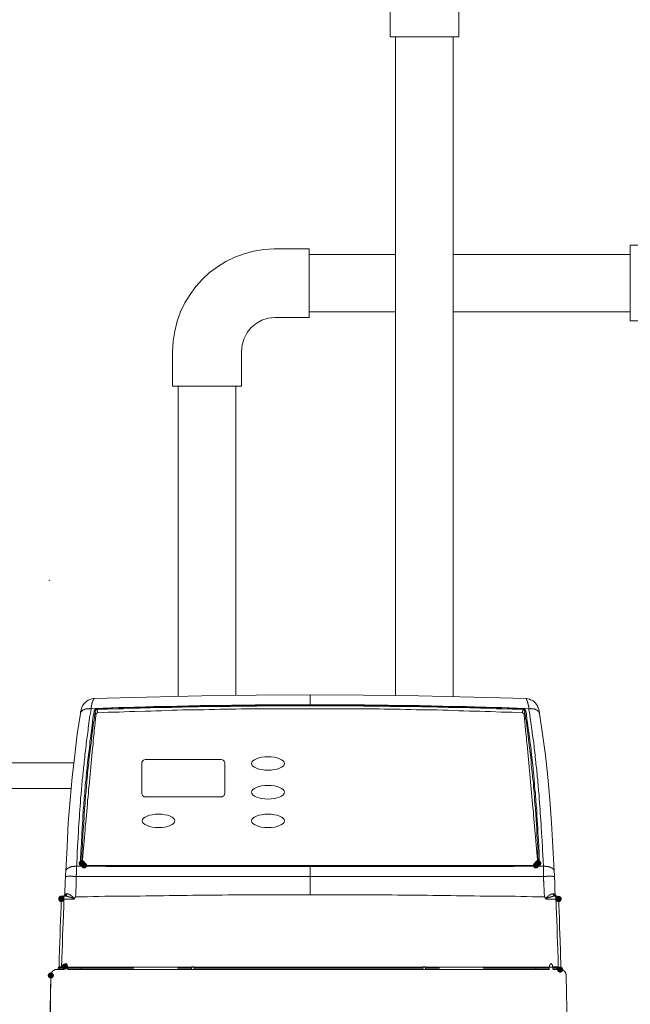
# Model space of a CAD drawing. Header units: millimetres. Extents: x 116 to 15750, y -6945 to 9999.
# Tile 23 of 150: x 6154 to 6409, y -5133 to -4721. Entities that reach past the tile are written whole.
import ezdxf

# ---------------------------------------------------------------- set-up
doc = ezdxf.new("R2010")
doc.units = ezdxf.units.MM
doc.layers.get('0').update_dxf_attribs({"color": 252})

msp = doc.modelspace()

# ---------------------------------------------------------------- hatches: boundary and pattern name
h = msp.add_hatch(color=7)
h.dxf.hatch_style = 2
h.paths.add_polyline_path([(6166.07, -4954.86), (6166.07, -4955.22), (6166.07, -4955.58), (6166.43, -4955.58), (6166.12, -4955.58), (6166.07, -4955.22), (6166.25, -4955.22), (6166.43, -4955.22), (6166.43, -4955.58), (6166.79, -4955.58), (6166.79, -4955.22), (6166.61, -4955.04), (6166.43, -4954.86), (6166.07, -4955.22)])
h = msp.add_hatch(color=7)
edge = h.paths.add_edge_path()
edge.add_ellipse((6180.07, -5073.57), major_axis=(1.4, 0), ratio=0.923077, start_angle=0, end_angle=360)
h = msp.add_hatch(color=7)
edge = h.paths.add_edge_path()
edge.add_arc((6180.93, -5074.43), 1.29, 0, 360)
h = msp.add_hatch(color=7)
edge = h.paths.add_edge_path()
edge.add_arc((6369.69, -5074.43), 1.29, 0, 360)
h = msp.add_hatch(color=7)
edge = h.paths.add_edge_path()
edge.add_ellipse((6370.55, -5073.57), major_axis=(1.4, 0), ratio=0.923077, start_angle=0, end_angle=360)
h = msp.add_hatch(color=7)
edge = h.paths.add_edge_path()
edge.add_arc((6171.46, -5088.36), 1.32, 0, 360)
h = msp.add_hatch(color=7)
edge = h.paths.add_edge_path()
edge.add_arc((6171.46, -5088.46), 1.32, 0, 360)
h = msp.add_hatch(color=7)
edge = h.paths.add_edge_path()
edge.add_ellipse((6171.46, -5088.41), major_axis=(0, 1.4), ratio=0.923077, start_angle=0, end_angle=360)
h = msp.add_hatch(color=7)
edge = h.paths.add_edge_path()
edge.add_arc((6379.16, -5088.46), 1.32, 0, 360)
h = msp.add_hatch(color=7)
edge = h.paths.add_edge_path()
edge.add_arc((6379.16, -5088.46), 1.32, 0, 360)
h = msp.add_hatch(color=7)
edge = h.paths.add_edge_path()
edge.add_arc((6172.76, -5116.8), 1.29, 0, 360)
h = msp.add_hatch(color=7)
edge = h.paths.add_edge_path()
edge.add_arc((6167.06, -5120.46), 1.29, 0, 360)
h = msp.add_hatch(color=7)
edge = h.paths.add_edge_path()
edge.add_arc((6379.8, -5117.99), 1.29, 0, 360)

# ---------------------------------------------------------------- linework, layer by layer
at = {"color": 7, "lineweight": 0}
for points in [[(6337.43, -4713.68), (6337.43, -4728.09), (6308.82, -4728.09), (6308.82, -4713.68)], [(6335.28, -4728.09), (6310.97, -4728.09)], [(6311.08, -4728.09), (6335.17, -4728.09)], [(6311.08, -4728.09), (6311.08, -5003.44)], [(6335.17, -5003.87), (6335.17, -4728.09)], [(6409.06, -4815.21), (6416.16, -4815.21), (6416.16, -4808.11)], [(6409.06, -4815.21), (6409.06, -4846.73)], [(6260.42, -4816.72), (6256.07, -4816.97), (6251.85, -4817.65), (6247.78, -4818.73), (6243.88, -4820.19), (6240.17, -4822.01), (6236.67, -4824.17), (6233.4, -4826.64), (6230.39, -4829.41), (6227.65, -4832.46), (6225.21, -4835.75), (6223.08, -4839.28), (6221.29, -4843.02), (6219.86, -4846.94), (6218.81, -4851.03), (6218.16, -4855.27), (6217.93, -4859.63)], [(6274.94, -4818.87), (6274.94, -4816.72), (6260.42, -4816.72)], [(6274.94, -4818.87), (6274.94, -4843.18)], [(6274.94, -4818.87), (6274.94, -4843.18)], [(6311.08, -4818.98), (6274.94, -4818.98)], [(6335.17, -4818.98), (6409.06, -4818.98)], [(6409.06, -4818.87), (6409.06, -4843.18)], [(6409.06, -4818.98), (6409.06, -4843.07)], [(6274.94, -4843.18), (6274.94, -4845.33), (6260.63, -4845.33)], [(6311.08, -4843.07), (6274.94, -4843.07)], [(6409.06, -4843.07), (6335.17, -4843.07)], [(6260.63, -4845.33), (6257.81, -4845.66), (6255.19, -4846.52), (6252.82, -4847.85), (6250.75, -4849.6), (6249.04, -4851.71), (6247.76, -4854.12), (6246.94, -4856.78), (6246.65, -4859.63)], [(6409.06, -4846.73), (6459.18, -4846.73)], [(6217.93, -4859.63), (6217.93, -4874.05), (6246.65, -4874.05), (6246.65, -4859.63)], [(6220.08, -4874.05), (6244.5, -4874.05)], [(6220.19, -4874.05), (6244.39, -4874.05)], [(6220.19, -5003.76), (6220.19, -4874.05)], [(6244.39, -4874.05), (6244.39, -5003.33)], [(6365.5, -5004.73), (6343.77, -5004.08), (6320.65, -5003.55), (6297.74, -5003.22), (6275.37, -5003.12), (6252.89, -5003.22), (6230.08, -5003.55), (6206.96, -5004.08), (6185.12, -5004.73), (6184.8, -5004.73), (6183.73, -5004.94), (6182.65, -5005.37), (6181.36, -5006.34), (6181.04, -5006.77), (6180.71, -5007.1), (6180.28, -5007.74), (6180.07, -5008.39), (6179.96, -5008.6), (6179.75, -5009.25), (6179.75, -5009.57), (6179.53, -5010.21), (6179.53, -5010.64), (6179.42, -5010.97)], [(6185.12, -5004.73), (6185.02, -5004.73), (6185.02, -5004.84), (6184.91, -5004.94), (6184.91, -5005.05), (6184.8, -5005.05), (6184.8, -5005.27), (6184.69, -5005.27), (6184.69, -5005.59), (6184.59, -5005.59), (6184.59, -5005.8), (6184.48, -5005.8), (6184.48, -5006.13), (6184.37, -5006.13), (6184.37, -5006.56), (6184.26, -5006.56), (6184.26, -5006.99), (6184.16, -5006.99), (6184.16, -5007.42), (6184.05, -5007.42), (6184.05, -5008.06), (6183.94, -5008.17), (6183.94, -5008.92)], [(6275.37, -5003.12), (6275.37, -5007.31)], [(6365.5, -5004.73), (6365.61, -5004.73), (6365.61, -5004.84), (6365.71, -5004.84), (6365.71, -5005.05), (6365.82, -5005.05), (6365.82, -5005.27), (6365.93, -5005.27), (6365.93, -5005.48), (6366.04, -5005.48), (6366.04, -5005.8), (6366.14, -5005.8), (6366.14, -5006.13), (6366.25, -5006.13), (6366.25, -5006.45), (6366.36, -5006.45), (6366.36, -5006.88), (6366.47, -5006.88), (6366.47, -5007.42), (6366.58, -5007.42), (6366.58, -5007.96), (6366.68, -5008.06), (6366.68, -5008.92)], [(6371.2, -5010.97), (6371.2, -5010.64), (6371.09, -5010.21), (6370.99, -5009.89), (6370.99, -5009.57), (6370.66, -5008.6), (6370.55, -5008.39), (6370.34, -5007.74), (6369.91, -5007.1), (6369.59, -5006.77), (6369.26, -5006.34), (6368.94, -5006.02), (6368.51, -5005.7), (6367.97, -5005.37), (6367.44, -5005.16), (6367.01, -5004.94), (6366.47, -5004.84), (6365.82, -5004.73), (6365.5, -5004.73)], [(6177.81, -5074.75), (6177.92, -5074), (6177.92, -5072.49), (6178.03, -5071.74), (6178.03, -5070.23), (6178.13, -5069.48), (6178.13, -5068.08), (6178.24, -5067.33), (6178.24, -5065.82), (6178.35, -5065.07), (6178.35, -5064.32), (6178.46, -5063.56), (6178.46, -5062.06), (6178.56, -5061.3), (6178.56, -5060.55), (6178.67, -5059.8), (6178.67, -5058.29), (6178.78, -5057.54), (6178.78, -5056.79), (6178.89, -5056.03), (6178.89, -5055.28), (6178.99, -5054.53), (6178.99, -5053.78), (6179.1, -5053.02), (6179.1, -5052.27), (6179.21, -5051.52), (6179.21, -5050.76), (6179.32, -5050.01), (6179.32, -5049.26), (6179.42, -5048.51), (6179.42, -5047.75), (6179.53, -5047), (6179.53, -5046.25), (6179.75, -5044.74), (6179.75, -5043.99), (6179.85, -5043.24), (6179.85, -5042.48), (6180.07, -5040.98), (6180.07, -5040.22), (6180.18, -5039.47), (6180.18, -5038.72), (6180.28, -5037.96), (6180.39, -5037.32), (6180.39, -5036.57), (6180.71, -5034.31), (6180.71, -5033.55), (6180.93, -5032.05), (6180.93, -5031.3), (6181.25, -5029.04), (6181.25, -5028.28), (6181.79, -5024.52), (6181.79, -5023.77), (6182.01, -5022.26), (6182.11, -5021.62), (6182.65, -5017.85), (6182.65, -5017.1), (6183.4, -5011.83), (6183.62, -5011.18), (6183.94, -5008.92)], [(6179.42, -5010.97), (6179.42, -5010.75), (6179.53, -5010.75), (6179.53, -5010.54), (6179.64, -5010.54), (6179.64, -5010.32), (6179.75, -5010.32), (6179.75, -5010.21), (6179.85, -5010.11), (6179.85, -5010), (6179.96, -5010), (6179.96, -5009.89), (6180.07, -5009.89), (6180.07, -5009.78), (6180.18, -5009.78), (6180.28, -5009.68), (6180.39, -5009.68), (6180.39, -5009.57), (6180.5, -5009.57), (6180.61, -5009.46), (6180.71, -5009.46), (6180.71, -5009.35), (6180.93, -5009.35), (6180.93, -5009.25), (6181.25, -5009.25), (6181.25, -5009.14), (6181.58, -5009.14), (6181.58, -5009.03), (6182.01, -5009.03), (6182.01, -5008.92), (6183.08, -5008.92), (6183.19, -5008.82), (6183.3, -5008.82), (6183.3, -5008.92), (6183.94, -5008.92), (6185.56, -5008.82), (6187.17, -5008.82), (6188.78, -5008.71), (6190.4, -5008.71), (6192.12, -5008.6), (6193.73, -5008.6), (6195.34, -5008.49), (6196.96, -5008.49), (6198.57, -5008.39), (6200.18, -5008.39), (6201.9, -5008.28), (6205.13, -5008.28), (6206.74, -5008.17), (6208.36, -5008.17), (6209.97, -5008.06), (6213.3, -5008.06), (6214.92, -5007.96), (6218.15, -5007.96), (6219.87, -5007.85), (6223.09, -5007.85), (6224.71, -5007.74), (6227.93, -5007.74), (6229.65, -5007.63), (6234.49, -5007.63), (6236.11, -5007.53), (6241.05, -5007.53), (6242.67, -5007.42), (6250.84, -5007.42), (6252.46, -5007.31), (6275.37, -5007.31)], [(6186.31, -5009.25), (6186.31, -5008.92), (6185.99, -5008.92), (6185.99, -5009.03), (6185.77, -5009.03), (6185.77, -5009.14), (6185.56, -5009.14), (6185.56, -5009.25), (6185.45, -5009.25), (6185.45, -5009.35), (6185.34, -5009.46), (6185.34, -5009.57), (6185.23, -5009.57), (6185.23, -5009.78), (6185.12, -5009.78), (6185.12, -5010.11)], [(6186.31, -5009.25), (6186.09, -5009.25), (6186.09, -5009.35), (6185.88, -5009.35), (6185.88, -5009.46), (6185.77, -5009.46), (6185.77, -5009.68), (6185.66, -5009.68), (6185.66, -5010), (6185.56, -5010), (6185.56, -5010.32)], [(6364.32, -5009.25), (6364.32, -5008.92), (6362.17, -5008.82), (6359.91, -5008.82), (6357.65, -5008.71), (6355.5, -5008.6), (6353.24, -5008.6), (6348.72, -5008.39), (6346.57, -5008.39), (6344.31, -5008.28), (6342.05, -5008.28), (6339.9, -5008.17), (6337.64, -5008.17), (6335.38, -5008.06), (6333.23, -5008.06), (6330.97, -5007.96), (6328.71, -5007.96), (6326.56, -5007.85), (6322.05, -5007.85), (6319.89, -5007.74), (6315.38, -5007.74), (6313.12, -5007.63), (6308.71, -5007.63), (6306.45, -5007.53), (6297.63, -5007.53), (6295.37, -5007.42), (6255.25, -5007.42), (6253.1, -5007.53), (6244.17, -5007.53), (6241.92, -5007.63), (6237.51, -5007.63), (6235.25, -5007.74), (6230.84, -5007.74), (6228.58, -5007.85), (6224.17, -5007.85), (6221.91, -5007.96), (6219.65, -5007.96), (6217.39, -5008.06), (6215.24, -5008.06), (6212.98, -5008.17), (6210.72, -5008.17), (6208.57, -5008.28), (6206.31, -5008.28), (6204.05, -5008.39), (6201.9, -5008.39), (6197.39, -5008.6), (6195.24, -5008.6), (6190.72, -5008.82), (6188.57, -5008.82), (6186.31, -5008.92)], [(6364.32, -5009.25), (6362.06, -5009.14), (6359.91, -5009.14), (6355.39, -5008.92), (6353.24, -5008.92), (6348.72, -5008.71), (6346.57, -5008.71), (6344.31, -5008.6), (6342.05, -5008.6), (6339.9, -5008.49), (6337.64, -5008.49), (6335.38, -5008.39), (6333.23, -5008.39), (6330.97, -5008.28), (6328.71, -5008.28), (6326.56, -5008.17), (6322.05, -5008.17), (6319.79, -5008.06), (6315.38, -5008.06), (6313.12, -5007.96), (6308.71, -5007.96), (6306.45, -5007.85), (6297.63, -5007.85), (6295.37, -5007.74), (6255.25, -5007.74), (6253.1, -5007.85), (6244.17, -5007.85), (6241.92, -5007.96), (6237.51, -5007.96), (6235.25, -5008.06), (6230.84, -5008.06), (6228.58, -5008.17), (6224.17, -5008.17), (6221.91, -5008.28), (6219.65, -5008.28), (6217.5, -5008.39), (6215.24, -5008.39), (6212.98, -5008.49), (6210.83, -5008.49), (6208.57, -5008.6), (6206.31, -5008.6), (6204.05, -5008.71), (6201.9, -5008.71), (6197.39, -5008.92), (6195.24, -5008.92), (6190.72, -5009.14), (6188.57, -5009.14), (6186.31, -5009.25)], [(6186.63, -5010.64), (6186.63, -5010.43), (6186.52, -5010.32), (6186.52, -5010), (6186.42, -5009.89), (6186.42, -5009.57), (6186.31, -5009.46), (6186.31, -5009.25)], [(6186.63, -5010.64), (6188.89, -5010.54), (6191.04, -5010.43), (6193.3, -5010.43), (6195.56, -5010.32), (6197.71, -5010.21), (6199.97, -5010.11), (6202.12, -5010.11), (6206.64, -5009.89), (6208.79, -5009.89), (6211.05, -5009.78), (6213.2, -5009.78), (6217.71, -5009.57), (6219.87, -5009.57), (6222.12, -5009.46), (6224.28, -5009.46), (6226.53, -5009.35), (6230.94, -5009.35), (6233.2, -5009.25), (6235.46, -5009.25), (6237.61, -5009.14), (6244.28, -5009.14), (6246.54, -5009.03), (6253.1, -5009.03), (6255.36, -5008.92), (6295.26, -5008.92), (6297.52, -5009.03), (6304.19, -5009.03), (6306.34, -5009.14), (6313.01, -5009.14), (6315.27, -5009.25), (6317.42, -5009.25), (6319.68, -5009.35), (6324.09, -5009.35), (6326.35, -5009.46), (6328.5, -5009.46), (6330.76, -5009.57), (6333.02, -5009.57), (6335.17, -5009.68), (6337.43, -5009.78), (6339.58, -5009.78), (6341.84, -5009.89), (6344.1, -5009.89), (6346.25, -5010), (6348.51, -5010.11), (6350.66, -5010.11), (6355.17, -5010.32), (6357.33, -5010.43), (6359.58, -5010.43), (6361.74, -5010.54), (6363.99, -5010.64)], [(6366.68, -5008.92), (6365.07, -5008.82), (6363.46, -5008.82), (6361.84, -5008.71), (6360.23, -5008.71), (6358.62, -5008.6), (6356.89, -5008.6), (6355.28, -5008.49), (6353.67, -5008.49), (6352.05, -5008.39), (6350.44, -5008.39), (6348.83, -5008.28), (6345.49, -5008.28), (6343.88, -5008.17), (6342.27, -5008.17), (6340.65, -5008.06), (6337.32, -5008.06), (6335.71, -5007.96), (6332.48, -5007.96), (6330.87, -5007.85), (6327.53, -5007.85), (6325.92, -5007.74), (6322.69, -5007.74), (6321.08, -5007.63), (6316.13, -5007.63), (6314.52, -5007.53), (6309.57, -5007.53), (6307.96, -5007.42), (6299.78, -5007.42), (6298.17, -5007.31), (6275.37, -5007.31)], [(6363.99, -5010.64), (6363.99, -5010.43), (6364.1, -5010.43), (6364.1, -5010), (6364.21, -5010), (6364.21, -5009.57), (6364.32, -5009.57), (6364.32, -5009.25)], [(6365.07, -5010.32), (6365.18, -5010.32), (6365.18, -5010.21), (6365.39, -5010.21), (6365.39, -5010.11), (6365.5, -5010.11), (6365.5, -5009.78), (6365.39, -5009.78), (6365.39, -5009.57), (6365.28, -5009.57), (6365.28, -5009.35), (6365.18, -5009.35), (6365.18, -5009.25), (6365.07, -5009.25), (6365.07, -5009.14), (6364.85, -5009.14), (6364.85, -5009.03), (6364.64, -5009.03), (6364.64, -5008.92), (6364.32, -5008.92)], [(6365.07, -5010.32), (6365.07, -5009.89), (6364.96, -5009.89), (6364.96, -5009.68), (6364.85, -5009.57), (6364.85, -5009.46), (6364.75, -5009.46), (6364.75, -5009.35), (6364.64, -5009.35), (6364.53, -5009.25), (6364.32, -5009.25)], [(6371.2, -5010.97), (6371.2, -5010.75), (6371.09, -5010.64), (6371.09, -5010.54), (6370.99, -5010.43), (6370.99, -5010.32), (6370.88, -5010.21), (6370.88, -5010.11), (6370.77, -5010.11), (6370.77, -5010), (6370.66, -5010), (6370.66, -5009.89), (6370.55, -5009.89), (6370.55, -5009.78), (6370.45, -5009.78), (6370.34, -5009.68), (6370.23, -5009.68), (6370.23, -5009.57), (6370.12, -5009.57), (6370.12, -5009.46), (6369.91, -5009.46), (6369.91, -5009.35), (6369.69, -5009.35), (6369.69, -5009.25), (6369.48, -5009.25), (6369.37, -5009.14), (6369.05, -5009.14), (6369.05, -5009.03), (6368.62, -5009.03), (6368.62, -5008.92), (6367.54, -5008.92), (6367.44, -5008.82), (6367.33, -5008.82), (6367.33, -5008.92), (6366.68, -5008.92)], [(6372.81, -5074.75), (6372.81, -5074), (6372.71, -5073.24), (6372.71, -5071.74), (6372.6, -5070.99), (6372.6, -5069.48), (6372.49, -5068.83), (6372.49, -5067.33), (6372.38, -5066.58), (6372.38, -5065.82), (6372.28, -5065.07), (6372.28, -5063.56), (6372.17, -5062.81), (6372.17, -5062.06), (6372.06, -5061.3), (6372.06, -5059.8), (6371.95, -5059.05), (6371.95, -5058.29), (6371.85, -5057.54), (6371.85, -5056.79), (6371.74, -5056.03), (6371.74, -5055.28), (6371.63, -5054.53), (6371.63, -5053.78), (6371.52, -5053.02), (6371.52, -5052.27), (6371.42, -5051.52), (6371.42, -5050.76), (6371.31, -5050.01), (6371.31, -5049.26), (6371.2, -5048.51), (6371.2, -5047.75), (6371.09, -5047), (6371.09, -5046.25), (6370.99, -5045.49), (6370.99, -5044.74), (6370.77, -5043.24), (6370.77, -5042.48), (6370.66, -5041.73), (6370.66, -5040.98), (6370.45, -5039.47), (6370.45, -5038.72), (6370.34, -5037.96), (6370.23, -5037.32), (6370.23, -5036.57), (6370.02, -5035.06), (6370.02, -5034.31), (6369.69, -5032.05), (6369.69, -5031.3), (6369.37, -5029.04), (6369.37, -5028.28), (6368.94, -5025.27), (6368.94, -5024.52), (6368.62, -5022.26), (6368.51, -5021.62), (6368.19, -5019.36), (6368.19, -5018.6), (6367.22, -5011.83), (6367.11, -5011.18), (6367.01, -5010.43), (6366.79, -5009.68), (6366.68, -5008.92)], [(6179.42, -5010.97), (6178.13, -5019.57), (6177.06, -5028.39), (6175.98, -5037.53), (6175.12, -5047), (6174.37, -5056.68), (6173.83, -5066.68), (6173.29, -5076.9)], [(6185.56, -5010.32), (6185.45, -5010.32), (6185.45, -5010.21), (6185.23, -5010.21), (6185.23, -5010.11), (6185.12, -5010.11), (6185.02, -5010.97), (6184.8, -5011.94), (6184.16, -5017.1), (6184.05, -5018.07), (6183.62, -5021.51), (6183.4, -5022.37), (6183.4, -5023.23), (6183.3, -5024.2), (6182.65, -5029.36), (6182.54, -5030.33), (6182.22, -5032.91), (6182.22, -5033.77), (6182.11, -5034.63), (6182.01, -5035.6), (6181.79, -5037.32), (6181.79, -5038.18), (6181.58, -5039.9), (6181.47, -5040.87), (6181.47, -5041.73), (6181.25, -5043.45), (6181.25, -5044.31), (6181.15, -5045.28), (6181.04, -5046.14), (6181.04, -5047), (6180.82, -5048.72), (6180.82, -5049.58), (6180.71, -5050.55), (6180.61, -5051.41), (6180.61, -5052.27), (6180.5, -5053.13), (6180.5, -5053.99), (6180.39, -5054.96), (6180.39, -5055.82), (6180.28, -5056.68), (6180.28, -5057.54), (6180.18, -5058.4), (6180.18, -5059.37), (6180.07, -5060.23), (6180.07, -5061.09), (6179.96, -5061.95), (6179.96, -5062.81), (6179.85, -5063.78), (6179.85, -5065.5), (6179.75, -5066.36), (6179.75, -5067.22), (6179.64, -5068.19), (6179.64, -5069.91), (6179.53, -5070.77), (6179.53, -5072.6), (6179.42, -5073.46)], [(6185.56, -5010.32), (6185.45, -5011.18), (6185.34, -5012.15), (6185.12, -5013.87), (6184.91, -5014.73), (6184.48, -5018.17), (6184.37, -5019.14), (6183.73, -5024.3), (6183.62, -5025.27), (6182.97, -5030.44), (6182.97, -5031.4), (6182.44, -5035.71), (6182.44, -5036.67), (6182.11, -5039.26), (6182.11, -5040.12), (6182.01, -5040.98), (6181.9, -5041.94), (6181.79, -5042.8), (6181.79, -5043.67), (6181.58, -5045.39), (6181.58, -5046.25), (6181.47, -5047.21), (6181.36, -5048.08), (6181.36, -5048.94), (6181.15, -5050.66), (6181.15, -5051.52), (6181.04, -5052.49), (6181.04, -5053.35), (6180.93, -5054.21), (6180.93, -5055.07), (6180.82, -5055.93), (6180.82, -5056.89), (6180.71, -5057.76), (6180.71, -5058.62), (6180.61, -5059.48), (6180.61, -5060.34), (6180.5, -5061.2), (6180.5, -5062.17), (6180.39, -5063.03), (6180.39, -5063.89), (6180.28, -5064.75), (6180.28, -5066.58), (6180.18, -5067.44), (6180.18, -5068.3), (6180.07, -5069.16), (6180.07, -5070.99), (6179.96, -5071.85), (6179.96, -5073.57)], [(6180.18, -5073.57), (6180.28, -5072.06), (6180.5, -5070.45), (6180.61, -5068.94), (6180.71, -5067.33), (6180.93, -5064.32), (6181.15, -5062.7), (6181.25, -5061.2), (6181.36, -5059.58), (6181.47, -5058.08), (6181.68, -5056.46), (6181.9, -5053.45), (6182.11, -5051.84), (6182.22, -5050.33), (6182.33, -5048.72), (6182.44, -5047.21), (6182.65, -5045.71), (6182.76, -5044.1), (6182.87, -5042.59), (6183.08, -5040.98), (6183.19, -5039.47), (6183.3, -5037.86), (6183.51, -5036.35), (6183.62, -5034.85), (6183.73, -5033.23), (6183.94, -5031.73), (6184.05, -5030.11), (6184.16, -5028.61), (6184.37, -5027.1), (6184.48, -5025.49), (6184.69, -5023.98), (6184.8, -5022.37), (6184.91, -5020.86), (6185.12, -5019.36), (6185.23, -5017.74), (6185.45, -5016.24), (6185.56, -5014.62), (6185.77, -5013.12), (6185.88, -5011.61)], [(6185.88, -5011.61), (6185.88, -5011.4), (6185.77, -5011.29), (6185.77, -5010.97), (6185.66, -5010.97), (6185.66, -5010.54), (6185.56, -5010.54), (6185.56, -5010.32)], [(6186.63, -5010.64), (6186.42, -5010.64), (6186.42, -5010.75), (6186.2, -5010.75), (6186.2, -5010.86), (6186.09, -5010.86), (6186.09, -5010.97), (6185.99, -5010.97), (6185.99, -5011.29), (6185.88, -5011.29), (6185.88, -5011.61)], [(6364.75, -5011.61), (6364.75, -5011.18), (6364.64, -5011.18), (6364.64, -5010.97), (6364.53, -5010.97), (6364.53, -5010.86), (6364.42, -5010.86), (6364.42, -5010.75), (6364.21, -5010.75), (6364.21, -5010.64), (6363.99, -5010.64)], [(6364.75, -5011.61), (6364.75, -5011.4), (6364.85, -5011.4), (6364.85, -5011.08), (6364.96, -5010.97), (6364.96, -5010.54), (6365.07, -5010.54), (6365.07, -5010.32)], [(6364.75, -5011.61), (6364.96, -5013.12), (6365.07, -5014.62), (6365.18, -5016.24), (6365.39, -5017.74), (6365.5, -5019.36), (6365.71, -5020.86), (6365.82, -5022.37), (6366.04, -5023.98), (6366.14, -5025.49), (6366.25, -5027.1), (6366.47, -5028.61), (6366.58, -5030.11), (6366.68, -5031.73), (6366.9, -5033.23), (6367.01, -5034.85), (6367.11, -5036.35), (6367.33, -5037.86), (6367.44, -5039.47), (6367.54, -5040.98), (6367.76, -5042.59), (6367.87, -5044.1), (6367.97, -5045.71), (6368.19, -5047.21), (6368.3, -5048.72), (6368.4, -5050.33), (6368.62, -5051.84), (6368.73, -5053.45), (6368.94, -5056.46), (6369.16, -5058.08), (6369.26, -5059.58), (6369.37, -5061.2), (6369.48, -5062.7), (6369.69, -5064.32), (6369.91, -5067.33), (6370.02, -5068.94), (6370.23, -5070.45), (6370.34, -5072.06), (6370.45, -5073.57)], [(6370.66, -5073.57), (6370.66, -5071.85), (6370.55, -5070.99), (6370.55, -5069.16), (6370.45, -5068.3), (6370.45, -5066.58), (6370.34, -5065.61), (6370.34, -5064.75), (6370.23, -5063.89), (6370.23, -5063.03), (6370.12, -5062.17), (6370.12, -5060.34), (6370.02, -5059.48), (6370.02, -5058.62), (6369.91, -5057.76), (6369.91, -5056.89), (6369.8, -5055.93), (6369.8, -5055.07), (6369.59, -5053.35), (6369.59, -5052.49), (6369.48, -5051.52), (6369.48, -5050.66), (6369.26, -5048.94), (6369.26, -5048.08), (6369.16, -5047.21), (6369.16, -5046.25), (6368.94, -5044.53), (6368.94, -5043.67), (6368.73, -5041.94), (6368.62, -5040.98), (6368.62, -5040.12), (6368.3, -5037.53), (6368.3, -5036.67), (6368.19, -5035.71), (6367.76, -5032.26), (6367.76, -5031.4), (6367.65, -5030.44), (6367.01, -5025.27), (6366.9, -5024.3), (6366.25, -5019.14), (6366.14, -5018.17), (6365.61, -5013.87), (6365.39, -5013.01), (6365.28, -5012.15), (6365.18, -5011.18), (6365.07, -5010.32)], [(6371.2, -5073.46), (6371.09, -5072.6), (6371.09, -5070.77), (6370.99, -5069.91), (6370.99, -5068.19), (6370.88, -5067.22), (6370.88, -5065.5), (6370.77, -5064.64), (6370.77, -5063.78), (6370.66, -5062.81), (6370.66, -5061.95), (6370.55, -5061.09), (6370.55, -5060.23), (6370.45, -5059.37), (6370.45, -5058.4), (6370.34, -5057.54), (6370.34, -5056.68), (6370.23, -5055.82), (6370.23, -5054.96), (6370.12, -5053.99), (6370.12, -5053.13), (6370.02, -5052.27), (6370.02, -5051.41), (6369.91, -5050.55), (6369.8, -5049.58), (6369.8, -5048.72), (6369.69, -5047.86), (6369.69, -5047), (6369.48, -5045.28), (6369.48, -5044.31), (6369.16, -5041.73), (6369.16, -5040.87), (6369.05, -5039.9), (6368.94, -5039.04), (6368.94, -5038.18), (6368.62, -5035.6), (6368.51, -5034.63), (6368.51, -5033.77), (6368.08, -5030.33), (6367.97, -5029.36), (6367.65, -5026.78), (6367.65, -5025.92), (6367.44, -5024.2), (6367.33, -5023.23), (6366.79, -5018.93), (6366.58, -5018.07), (6366.47, -5017.1), (6365.82, -5011.94), (6365.71, -5010.97), (6365.5, -5010.11)], [(6377.76, -5086.37), (6377.65, -5085.29), (6377.55, -5082.17), (6377.44, -5078.62), (6377.33, -5076.9), (6376.79, -5066.68), (6376.26, -5056.68), (6375.5, -5047), (6374.64, -5037.53), (6373.67, -5028.39), (6372.49, -5019.57), (6371.2, -5010.97)], [(5909.67, -5031.51), (6176.63, -5031.51)], [(6206.74, -5030.22), (6206.42, -5030.22), (6205.78, -5030.44), (6205.35, -5030.87), (6205.13, -5031.3), (6205.02, -5031.62)], [(6205.02, -5031.62), (6205.02, -5044.42)], [(6238.04, -5030.22), (6206.74, -5030.22)], [(6239.76, -5031.62), (6239.66, -5031.3), (6239.44, -5030.87), (6239.01, -5030.44), (6238.37, -5030.22), (6238.04, -5030.22)], [(6239.76, -5031.62), (6239.76, -5044.42)], [(5909.67, -5042.27), (6175.55, -5042.27)], [(6205.02, -5044.42), (6205.13, -5044.63), (6205.24, -5044.96), (6205.35, -5045.17), (6205.56, -5045.39), (6205.78, -5045.49), (6206.1, -5045.71), (6206.42, -5045.71), (6206.74, -5045.82)], [(6238.04, -5045.82), (6206.74, -5045.82)], [(6238.04, -5045.82), (6238.37, -5045.71), (6238.69, -5045.71), (6239.01, -5045.49), (6239.23, -5045.39), (6239.44, -5045.17), (6239.55, -5044.96), (6239.66, -5044.63), (6239.76, -5044.42)], [(6173.29, -5076.9), (6173.29, -5076.69), (6173.4, -5076.58), (6173.4, -5076.36), (6173.51, -5076.36), (6173.51, -5076.26), (6173.62, -5076.15), (6173.62, -5076.04), (6173.72, -5076.04), (6173.72, -5075.93), (6173.83, -5075.93), (6173.83, -5075.83), (6173.94, -5075.83), (6174.05, -5075.72), (6174.15, -5075.72), (6174.15, -5075.61), (6174.26, -5075.61), (6174.26, -5075.5), (6174.48, -5075.5), (6174.48, -5075.39), (6174.69, -5075.39), (6174.69, -5075.29), (6174.91, -5075.29), (6174.91, -5075.18), (6175.23, -5075.18), (6175.23, -5075.07), (6175.55, -5075.07), (6175.66, -5074.96), (6176.09, -5074.96), (6176.09, -5074.86), (6176.95, -5074.86), (6177.06, -5074.75), (6177.81, -5074.75)], [(6177.7, -5079.05), (6177.7, -5078.41), (6177.81, -5078.3), (6177.81, -5074.75)], [(6177.81, -5074.75), (6187.6, -5074.75), (6190.07, -5074.86), (6275.37, -5074.86)], [(6179.42, -5073.46), (6179.42, -5073.57), (6179.53, -5073.57), (6179.53, -5074), (6179.64, -5074), (6179.64, -5074.21), (6179.75, -5074.21), (6179.75, -5074.32), (6179.85, -5074.32), (6179.85, -5074.43), (6179.96, -5074.43), (6180.07, -5074.53), (6180.18, -5074.53), (6180.28, -5074.64), (6180.61, -5074.64), (6180.61, -5074.75), (6180.93, -5074.75)], [(6179.96, -5073.57), (6179.85, -5073.57), (6179.85, -5073.46), (6179.42, -5073.46)], [(6179.96, -5073.57), (6179.96, -5074), (6180.07, -5074), (6180.07, -5074.21), (6180.18, -5074.21), (6180.28, -5074.32), (6180.39, -5074.32), (6180.39, -5074.43), (6180.93, -5074.43)], [(6180.18, -5073.57), (6180.18, -5073.89), (6180.28, -5073.89), (6180.28, -5074.1), (6180.39, -5074.1), (6180.39, -5074.21), (6180.5, -5074.21), (6180.5, -5074.32), (6180.71, -5074.32), (6180.71, -5074.43), (6180.93, -5074.43)], [(6180.93, -5074.43), (6369.69, -5074.43)], [(6180.93, -5074.43), (6180.93, -5074.75)], [(6180.93, -5074.75), (6369.69, -5074.75)], [(6372.81, -5074.75), (6363.03, -5074.75), (6360.66, -5074.86), (6275.37, -5074.86)], [(6275.37, -5074.86), (6275.37, -5086.8)], [(6369.69, -5074.75), (6370.02, -5074.75), (6370.02, -5074.64), (6370.45, -5074.64), (6370.45, -5074.53), (6370.66, -5074.53), (6370.66, -5074.43), (6370.77, -5074.43), (6370.77, -5074.32), (6370.88, -5074.32), (6370.88, -5074.21), (6370.99, -5074.21), (6370.99, -5074), (6371.09, -5074), (6371.09, -5073.67), (6371.2, -5073.67), (6371.2, -5073.46)], [(6369.69, -5074.43), (6370.23, -5074.43), (6370.23, -5074.32), (6370.45, -5074.32), (6370.45, -5074.21), (6370.55, -5074.21), (6370.55, -5074.1), (6370.66, -5074.1), (6370.66, -5073.57)], [(6369.69, -5074.43), (6369.91, -5074.43), (6369.91, -5074.32), (6370.12, -5074.32), (6370.12, -5074.21), (6370.23, -5074.21), (6370.23, -5074.1), (6370.34, -5074.1), (6370.34, -5074), (6370.45, -5073.89), (6370.45, -5073.57)], [(6369.69, -5074.43), (6369.69, -5074.75)], [(6370.66, -5073.57), (6370.77, -5073.57), (6370.77, -5073.46), (6371.2, -5073.46)], [(6377.33, -5076.9), (6377.33, -5076.58), (6377.22, -5076.58), (6377.22, -5076.36), (6377.01, -5076.15), (6377.01, -5076.04), (6376.9, -5076.04), (6376.9, -5075.93), (6376.79, -5075.93), (6376.79, -5075.83), (6376.69, -5075.83), (6376.69, -5075.72), (6376.58, -5075.72), (6376.47, -5075.61), (6376.36, -5075.61), (6376.36, -5075.5), (6376.15, -5075.5), (6376.15, -5075.39), (6375.93, -5075.39), (6375.93, -5075.29), (6375.72, -5075.29), (6375.72, -5075.18), (6375.39, -5075.18), (6375.39, -5075.07), (6375.07, -5075.07), (6374.96, -5074.96), (6374.53, -5074.96), (6374.53, -5074.86), (6373.67, -5074.86), (6373.57, -5074.75), (6372.81, -5074.75)], [(6372.92, -5079.05), (6372.92, -5077.76), (6372.81, -5077.65), (6372.81, -5074.75)], [(6173.29, -5076.9), (6173.19, -5078.19), (6173.08, -5082.17), (6172.97, -5085.29), (6172.86, -5086.37)], [(6173.19, -5079.05), (6173.83, -5079.05), (6173.83, -5078.94), (6176.31, -5078.94), (6176.41, -5079.05), (6177.7, -5079.05)], [(6177.7, -5079.05), (6177.7, -5081.2), (6177.6, -5081.42), (6177.6, -5084), (6177.49, -5084.21), (6177.49, -5086.9), (6177.38, -5087.12), (6177.38, -5087.55)], [(6177.7, -5079.05), (6275.37, -5079.05)], [(6372.92, -5079.05), (6275.37, -5079.05)], [(6377.44, -5079.05), (6376.79, -5079.05), (6376.79, -5078.94), (6374.32, -5078.94), (6374.32, -5079.05), (6372.92, -5079.05)], [(6372.92, -5079.05), (6372.92, -5080.99), (6373.03, -5081.2), (6373.03, -5083.57), (6373.14, -5083.78), (6373.14, -5086.47), (6373.24, -5086.69), (6373.24, -5087.55)], [(6172.54, -5087.33), (6172.11, -5087.33), (6172.11, -5087.44), (6171.9, -5087.44), (6171.9, -5087.55), (6171.79, -5087.55), (6171.79, -5087.66), (6171.68, -5087.66), (6171.68, -5087.76), (6171.57, -5087.87), (6171.57, -5088.09), (6171.46, -5088.09), (6171.46, -5088.41)], [(6172.86, -5086.37), (6172.86, -5086.8), (6172.76, -5086.8), (6172.76, -5086.9), (6172.65, -5087.01), (6172.65, -5087.12), (6172.54, -5087.12), (6172.54, -5087.23), (6172.43, -5087.23), (6172.33, -5087.33), (6172.22, -5087.33)], [(6172.54, -5087.33), (6172.76, -5087.33), (6172.76, -5087.23), (6172.97, -5087.23), (6172.97, -5087.12), (6173.08, -5087.12), (6173.08, -5087.01), (6173.19, -5087.01), (6173.19, -5086.9), (6173.29, -5086.9), (6173.29, -5086.8), (6173.4, -5086.8), (6173.4, -5086.47), (6173.51, -5086.47), (6173.51, -5086.26)], [(6172.54, -5087.33), (6172.54, -5088.52), (6176.74, -5088.52)], [(6172.54, -5087.33), (6172.97, -5087.33)], [(6172.97, -5087.33), (6172.54, -5087.33)], [(6172.86, -5086.37), (6173.19, -5086.37), (6173.19, -5086.26), (6173.51, -5086.26)], [(6172.97, -5087.33), (6173.08, -5087.33), (6173.08, -5087.23), (6173.29, -5087.23), (6173.29, -5087.12), (6173.51, -5087.12), (6173.51, -5087.01), (6173.62, -5087.01), (6173.62, -5086.8), (6173.72, -5086.8), (6173.72, -5086.47), (6173.83, -5086.47), (6173.83, -5086.26)], [(6172.97, -5087.33), (6173.83, -5087.33), (6173.83, -5087.44), (6174.37, -5087.44), (6174.37, -5087.55), (6174.69, -5087.55), (6174.69, -5087.66), (6175.12, -5087.66), (6175.12, -5087.76), (6175.44, -5087.76), (6175.44, -5087.87), (6175.77, -5087.87), (6175.77, -5087.98), (6176.09, -5087.98), (6176.09, -5088.09), (6176.31, -5088.09), (6176.31, -5088.19), (6176.63, -5088.19), (6176.63, -5088.3), (6176.74, -5088.3), (6176.74, -5088.41), (6176.84, -5088.41), (6176.84, -5088.52), (6176.74, -5088.52)], [(6173.51, -5086.26), (6173.83, -5086.26)], [(6173.83, -5086.26), (6174.15, -5086.26), (6174.15, -5086.37), (6174.48, -5086.37), (6174.48, -5086.47), (6174.69, -5086.47), (6174.69, -5086.58), (6174.91, -5086.58), (6174.91, -5086.69), (6175.01, -5086.69), (6175.01, -5086.8), (6175.23, -5086.8), (6175.23, -5086.9), (6175.34, -5086.9), (6175.34, -5087.01), (6175.55, -5087.01), (6175.55, -5087.12), (6175.66, -5087.12), (6175.66, -5087.23), (6175.77, -5087.23), (6175.87, -5087.33), (6175.98, -5087.33), (6175.98, -5087.44), (6176.09, -5087.44), (6176.09, -5087.55), (6176.2, -5087.55), (6176.2, -5087.66), (6176.31, -5087.66), (6176.41, -5087.76), (6176.52, -5087.76), (6176.52, -5087.87), (6176.63, -5087.87), (6176.63, -5087.98), (6176.74, -5087.98), (6176.74, -5088.09), (6176.84, -5088.09), (6176.84, -5088.3), (6176.95, -5088.3)], [(6176.95, -5088.3), (6176.95, -5088.09), (6177.06, -5088.09), (6177.06, -5087.87), (6177.17, -5087.87), (6177.17, -5087.66), (6177.38, -5087.66), (6177.38, -5087.55)], [(6275.37, -5086.8), (6241.05, -5086.8), (6238.58, -5086.9), (6226.32, -5086.9), (6223.95, -5087.01), (6216.53, -5087.01), (6214.17, -5087.12), (6206.74, -5087.12), (6204.38, -5087.23), (6199.43, -5087.23), (6196.96, -5087.33), (6189.64, -5087.33), (6187.17, -5087.44), (6184.8, -5087.44), (6182.33, -5087.55), (6177.38, -5087.55)], [(6275.37, -5086.8), (6309.57, -5086.8), (6312.04, -5086.9), (6324.3, -5086.9), (6326.67, -5087.01), (6334.09, -5087.01), (6336.46, -5087.12), (6343.88, -5087.12), (6346.35, -5087.23), (6351.19, -5087.23), (6353.67, -5087.33), (6360.98, -5087.33), (6363.46, -5087.44), (6365.93, -5087.44), (6368.3, -5087.55), (6373.24, -5087.55)], [(6373.78, -5088.3), (6373.67, -5088.3), (6373.67, -5088.09), (6373.57, -5088.09), (6373.57, -5087.87), (6373.46, -5087.87), (6373.46, -5087.66), (6373.35, -5087.66), (6373.35, -5087.55), (6373.24, -5087.55)], [(6373.78, -5088.3), (6373.78, -5088.19), (6373.89, -5088.19), (6373.89, -5088.09), (6374, -5087.98), (6374, -5087.87), (6374.1, -5087.87), (6374.21, -5087.76), (6374.32, -5087.76), (6374.32, -5087.66), (6374.43, -5087.66), (6374.43, -5087.55), (6374.53, -5087.55), (6374.53, -5087.44), (6374.64, -5087.44), (6374.64, -5087.33), (6374.86, -5087.33), (6374.86, -5087.23), (6374.96, -5087.23), (6374.96, -5087.12), (6375.07, -5087.12), (6375.07, -5087.01), (6375.29, -5087.01), (6375.29, -5086.9), (6375.39, -5086.9), (6375.39, -5086.8), (6375.61, -5086.8), (6375.61, -5086.69), (6375.72, -5086.69), (6375.83, -5086.58), (6375.93, -5086.58), (6375.93, -5086.47), (6376.15, -5086.47), (6376.26, -5086.37), (6376.47, -5086.37), (6376.47, -5086.26), (6376.79, -5086.26)], [(6373.89, -5088.52), (6373.89, -5088.3), (6374, -5088.3), (6374.1, -5088.19), (6374.32, -5088.19), (6374.32, -5088.09), (6374.53, -5088.09), (6374.53, -5087.98), (6374.86, -5087.98), (6374.86, -5087.87), (6375.18, -5087.87), (6375.18, -5087.76), (6375.5, -5087.76), (6375.5, -5087.66), (6375.93, -5087.66), (6375.93, -5087.55), (6376.26, -5087.55), (6376.36, -5087.44), (6376.79, -5087.44), (6376.79, -5087.33), (6377.65, -5087.33)], [(6376.79, -5086.26), (6377.12, -5086.26)], [(6377.65, -5087.33), (6377.55, -5087.33), (6377.55, -5087.23), (6377.33, -5087.23), (6377.33, -5087.12), (6377.12, -5087.12), (6377.12, -5086.9), (6377.01, -5086.9), (6377.01, -5086.8), (6376.9, -5086.8), (6376.9, -5086.47), (6376.79, -5086.37), (6376.79, -5086.26)], [(6377.12, -5086.26), (6377.55, -5086.26), (6377.55, -5086.37), (6377.76, -5086.37)], [(6378.08, -5087.33), (6377.98, -5087.33), (6377.87, -5087.23), (6377.65, -5087.23), (6377.65, -5087.12), (6377.55, -5087.12), (6377.55, -5087.01), (6377.44, -5087.01), (6377.44, -5086.9), (6377.33, -5086.9), (6377.33, -5086.69), (6377.22, -5086.69), (6377.22, -5086.37), (6377.12, -5086.37), (6377.12, -5086.26)], [(6377.65, -5087.33), (6378.08, -5087.33)], [(6378.08, -5087.33), (6377.65, -5087.33)], [(6378.41, -5087.33), (6378.3, -5087.33), (6378.08, -5087.12), (6377.98, -5087.12), (6377.98, -5087.01), (6377.87, -5086.9), (6377.87, -5086.8), (6377.76, -5086.69), (6377.76, -5086.37)], [(6379.05, -5117.02), (6379.05, -5114.87), (6378.94, -5114.22), (6378.94, -5112.07), (6378.84, -5111.32), (6378.84, -5108.52), (6378.73, -5107.77), (6378.73, -5105.62), (6378.62, -5104.97), (6378.62, -5102.82), (6378.51, -5102.07), (6378.51, -5099.27), (6378.41, -5098.52), (6378.41, -5096.37), (6378.3, -5095.72), (6378.3, -5093.57), (6378.19, -5092.82), (6378.19, -5090.02), (6378.08, -5089.27), (6378.08, -5087.33)], [(6378.08, -5087.33), (6378.51, -5087.33), (6378.51, -5087.44), (6378.73, -5087.44), (6378.73, -5087.55), (6378.84, -5087.55), (6378.84, -5087.66), (6378.94, -5087.66), (6378.94, -5087.76), (6379.05, -5087.76), (6379.05, -5087.98), (6379.16, -5087.98), (6379.16, -5088.41)], [(6171.46, -5088.52), (6171.46, -5089.27), (6171.36, -5089.92), (6171.36, -5092.82), (6171.25, -5093.57), (6171.25, -5095.62), (6171.14, -5096.37), (6171.14, -5098.52), (6171.03, -5099.17), (6171.03, -5102.07), (6170.93, -5102.82), (6170.93, -5104.87), (6170.82, -5105.62), (6170.82, -5107.77), (6170.71, -5108.52), (6170.71, -5111.32), (6170.6, -5112.07), (6170.6, -5114.22), (6170.5, -5114.87), (6170.5, -5117.02)], [(6172.54, -5088.52), (6171.46, -5088.52)], [(6172.54, -5088.52), (6172.54, -5090.02), (6172.43, -5090.67), (6172.43, -5092.82), (6172.33, -5093.57), (6172.33, -5096.37), (6172.22, -5097.12), (6172.22, -5099.27), (6172.11, -5099.92), (6172.11, -5102.07), (6172, -5102.82), (6172, -5105.62), (6171.9, -5106.37), (6171.9, -5108.52), (6171.79, -5109.17), (6171.79, -5111.32), (6171.68, -5112.07), (6171.68, -5114.87), (6171.57, -5115.62), (6171.57, -5117.02)], [(6176.95, -5088.3), (6176.84, -5088.3), (6176.84, -5088.52), (6176.74, -5088.52)], [(6373.89, -5088.52), (6373.78, -5088.52), (6373.78, -5088.3)], [(6378.08, -5088.52), (6373.89, -5088.52)], [(6378.08, -5088.52), (6379.16, -5088.52)], [(6380.13, -5117.02), (6380.13, -5114.22), (6380.02, -5113.47), (6380.02, -5111.32), (6379.91, -5110.57), (6379.91, -5108.52), (6379.8, -5107.77), (6379.8, -5104.87), (6379.7, -5104.22), (6379.7, -5102.07), (6379.59, -5101.32), (6379.59, -5099.17), (6379.48, -5098.52), (6379.48, -5095.62), (6379.37, -5094.97), (6379.37, -5092.82), (6379.27, -5092.07), (6379.27, -5089.92), (6379.16, -5089.27), (6379.16, -5088.52)], [(6174.05, -5116.8), (6174.05, -5116.37), (6173.94, -5116.37), (6173.94, -5116.05), (6173.83, -5116.05), (6173.83, -5115.84), (6173.72, -5115.84), (6173.72, -5115.73), (6173.62, -5115.62), (6173.51, -5115.62), (6173.51, -5115.51), (6173.29, -5115.51), (6173.29, -5115.62), (6173.08, -5115.62), (6173.08, -5115.84), (6172.97, -5115.84), (6172.97, -5115.94), (6172.86, -5116.05), (6172.86, -5116.37), (6172.76, -5116.37), (6172.76, -5116.8)], [(6376.69, -5116.8), (6376.69, -5116.7), (6376.58, -5116.59), (6376.58, -5116.16), (6376.47, -5116.16), (6376.47, -5115.84), (6376.36, -5115.84), (6376.36, -5115.73), (6376.26, -5115.73), (6376.26, -5115.62), (6376.15, -5115.62), (6376.04, -5115.51), (6375.93, -5115.51), (6375.93, -5115.62), (6375.72, -5115.62), (6375.72, -5115.73), (6375.61, -5115.73), (6375.61, -5115.94), (6375.5, -5115.94), (6375.5, -5116.16), (6375.39, -5116.16), (6375.39, -5116.8)], [(6166.62, -5141.65), (6167.06, -5120.46)], [(6166.73, -5141.65), (6167.06, -5120.46)], [(6169.53, -5117.99), (6168.6, -5118.13), (6167.82, -5118.64), (6167.28, -5119.45), (6167.06, -5120.46)], [(6169.64, -5117.99), (6168.88, -5117.99), (6168.88, -5118.1), (6168.56, -5118.1), (6168.56, -5118.2), (6168.45, -5118.2), (6168.35, -5118.31), (6168.24, -5118.31), (6168.13, -5118.42), (6168.02, -5118.42), (6168.02, -5118.53), (6167.92, -5118.53), (6167.92, -5118.63), (6167.81, -5118.63), (6167.81, -5118.74), (6167.7, -5118.74), (6167.7, -5118.85), (6167.59, -5118.85), (6167.59, -5118.96), (6167.49, -5119.06), (6167.49, -5119.17), (6167.38, -5119.17), (6167.38, -5119.39), (6167.27, -5119.39), (6167.27, -5119.6), (6167.16, -5119.6), (6167.16, -5119.92), (6167.06, -5120.03), (6167.06, -5120.46)], [(6172.43, -5117.99), (6169.64, -5117.99)], [(6170.71, -5116.8), (6170.41, -5116.92), (6170.17, -5117.34)], [(6170.17, -5117.34), (6170.17, -5117.99)], [(6170.71, -5117.34), (6170.17, -5117.34)], [(6170.5, -5117.02), (6380.13, -5117.02)], [(6170.71, -5116.8), (6170.71, -5117.34)], [(6170.71, -5116.8), (6172.22, -5116.8)], [(6170.71, -5117.34), (6170.71, -5117.99)], [(6170.71, -5117.34), (6172.76, -5117.34)], [(6172.22, -5116.8), (6172.33, -5116.8), (6172.33, -5116.91), (6172.43, -5116.91), (6172.43, -5117.02), (6172.54, -5117.02), (6172.54, -5117.13), (6172.65, -5117.13), (6172.65, -5117.23), (6172.76, -5117.34)], [(6172.76, -5117.67), (6172.76, -5117.77), (6172.65, -5117.77), (6172.65, -5117.88), (6172.54, -5117.88), (6172.54, -5117.99), (6172.43, -5117.99)], [(6172.76, -5116.8), (6172.76, -5117.67)], [(6174.05, -5117.67), (6174.05, -5116.8)], [(6174.05, -5117.45), (6179.75, -5117.45)], [(6174.37, -5117.99), (6174.26, -5117.99), (6174.26, -5117.88), (6174.15, -5117.88), (6174.15, -5117.77), (6174.05, -5117.77), (6174.05, -5117.67)], [(6375.07, -5117.99), (6174.37, -5117.99)], [(6179.75, -5117.99), (6179.75, -5117.45)], [(6179.75, -5117.45), (6201.8, -5117.45)], [(6219.97, -5117.45), (6225.78, -5117.45)], [(6225.78, -5116.8), (6225.78, -5117.99)], [(6225.78, -5116.8), (6226.96, -5116.8)], [(6226.96, -5116.8), (6226.96, -5117.99)], [(6226.96, -5117.45), (6322.48, -5117.45)], [(6322.48, -5116.8), (6323.55, -5116.8)], [(6322.48, -5116.8), (6322.48, -5117.99)], [(6323.55, -5116.8), (6323.55, -5117.99)], [(6323.55, -5117.45), (6329.36, -5117.45)], [(6347.64, -5117.45), (6369.69, -5117.45)], [(6369.69, -5117.99), (6369.69, -5117.45)], [(6369.69, -5117.45), (6375.29, -5117.45)], [(6375.29, -5117.67), (6375.29, -5117.88), (6375.18, -5117.88), (6375.18, -5117.99), (6375.07, -5117.99)], [(6375.29, -5117.67), (6375.39, -5116.8)], [(6376.69, -5116.8), (6376.69, -5117.67)], [(6377.12, -5116.8), (6377.12, -5116.91), (6377.01, -5116.91), (6377.01, -5117.02), (6376.9, -5117.02), (6376.9, -5117.13), (6376.79, -5117.13), (6376.79, -5117.23), (6376.69, -5117.23), (6376.69, -5117.34)], [(6376.69, -5117.34), (6378.62, -5117.34)], [(6376.9, -5117.99), (6376.9, -5117.88), (6376.69, -5117.88), (6376.69, -5117.67)], [(6376.9, -5117.99), (6376.9, -5117.88), (6376.79, -5117.88)], [(6379.8, -5117.99), (6376.9, -5117.99)], [(6377.12, -5116.8), (6378.62, -5116.8)], [(6378.62, -5116.8), (6378.62, -5117.34)], [(6379.16, -5117.34), (6379.05, -5116.92), (6378.62, -5116.8)], [(6378.62, -5117.34), (6378.62, -5117.99)], [(6379.16, -5117.34), (6378.62, -5117.34)], [(6379.16, -5117.34), (6379.16, -5117.99)], [(6382.39, -5120.46), (6382.2, -5119.45), (6381.65, -5118.64), (6380.83, -5118.13), (6379.8, -5117.99)], [(6382.71, -5141.65), (6382.39, -5120.46)]]:
    msp.add_lwpolyline(points, dxfattribs=at)
for centre, ratio in [((6257.78, -5031.83), 0.409449), ((6257.78, -5043.83), 0.417323), ((6212.07, -5055.82), 0.409449), ((6257.78, -5055.82), 0.409449)]:
    msp.add_ellipse(centre, major_axis=(6.83, 0), ratio=ratio, start_param=0, end_param=6.283185, dxfattribs=at)

doc.saveas('drawing.dxf')
